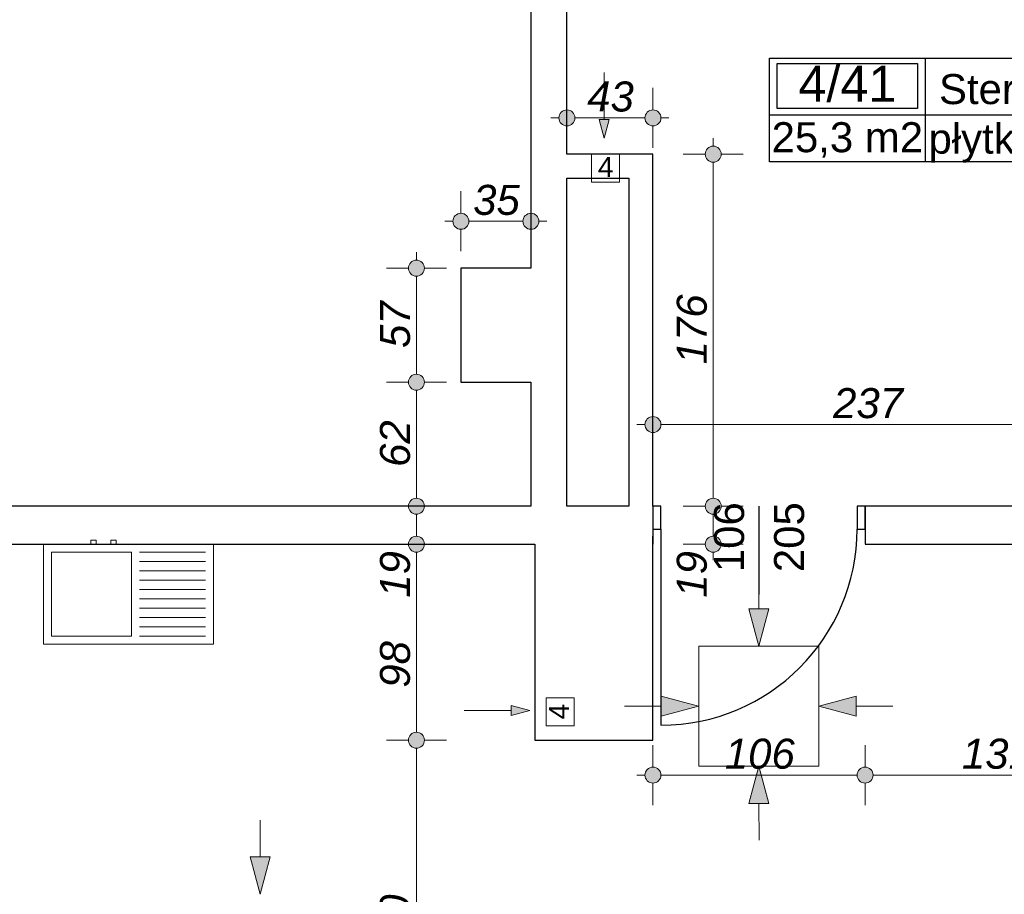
# Model space of a CAD drawing. Header units: millimetres. Extents: x -170998 to -45998, y 10557 to 52557.
# Tile 25 of 92: x -121353 to -116432, y 17689 to 22062. Entities that reach past the tile are written whole.
import ezdxf
from ezdxf.enums import TextEntityAlignment as Align

# ---------------------------------------------------------------- set-up
doc = ezdxf.new("R2010")
doc.units = ezdxf.units.MM
doc.header["$MEASUREMENT"] = 0
for name, color, linetype in [('Drzwi', 7, 'Continuous'), ('Linia', 7, 'Continuous'), ('Obiekt', 7, 'Continuous'), ('Strefa', 7, 'Continuous'), ('Słup', 7, 'Continuous'), ('Tekst', 7, 'Continuous'), ('Wymiary', 7, 'Continuous'), ('Ściana', 7, 'Continuous')]:
    doc.layers.add(name, color=color, linetype=linetype)
doc.styles.add('Arial', font='txt')
doc.dimstyles.new('GENERATED_STYLE__1', dxfattribs={"dimtxt": 150, "dimasz": 152, "dimexe": 0.18, "dimexo": 0, "dimgap": 0.09, "dimtad": 1, "dimtih": 1, "dimtoh": 1, "dimlfac": 0.1, "dimzin": 0, "dimdsep": 46, "dimtxsty": 'Arial', "dimblk": 'ARROWHEAD_11', "dimblk1": 'ARROWHEAD_11', "dimblk2": 'ARROWHEAD_11', "dimcen": 0.09, "dimclrd": 114, "dimclre": 114, "dimclrt": 114, "dimazin": 0, "dimtfac": 1, "dimtdec": 4, "dimtmove": 0, "dimatfit": 3, "dimfxl": 1, "dimtolj": 1, "dimtzin": 0, "dimarcsym": 0})
doc.dimstyles.new('GENERATED_STYLE__2', dxfattribs={"dimtxt": 150, "dimasz": 152, "dimexe": 0.18, "dimexo": 0, "dimgap": 0.09, "dimtad": 1, "dimlfac": 0.1, "dimzin": 0, "dimdsep": 46, "dimtxsty": 'Arial', "dimblk": 'ARROWHEAD_11', "dimblk1": 'ARROWHEAD_11', "dimblk2": 'ARROWHEAD_11', "dimcen": 0.09, "dimclrd": 114, "dimclre": 114, "dimclrt": 114, "dimazin": 0, "dimtfac": 1, "dimtdec": 4, "dimtmove": 0, "dimatfit": 3, "dimfxl": 1, "dimtolj": 1, "dimtzin": 0, "dimarcsym": 0})

# ---------------------------------------------------------------- blocks, each defined once
blk = doc.blocks.new('Sterylizacja_4_41_41', base_point=(-116826.9, 21586.1))
at = {"layer": 'Strefa'}
for p, q in [((-117605.9, 21869), (-115618.7, 21869)), ((-117605.9, 21350.4), (-117605.9, 21869)), ((-116826.9, 21869), (-116826.9, 21350.4)), ((-115618.7, 21869), (-115618.7, 21350.4)), ((-117567, 21843.1), (-116865.8, 21843.1)), ((-117567, 21616.8), (-117567, 21843.1)), ((-116865.8, 21843.1), (-116865.8, 21616.8)), ((-116865.8, 21616.8), (-117567, 21616.8)), ((-117605.9, 21586.1), (-115618.7, 21586.1)), ((-115618.7, 21350.4), (-117605.9, 21350.4))]:
    blk.add_line(p, q, dxfattribs=at)
at = {"layer": 'Strefa', "style": 'Arial'}
for tag, height, p in [('ROOM_NUMBER', 180, (-117216.4, 21741.1)), ('ROOM_NAME', 150, (-116222.8, 21714.5)), ('floor_f', 150, (-116222.8, 21467)), ('ROOM_CALC_AREA', 150, (-117216.4, 21474.1))]:
    blk.add_attdef(tag, text='', height=height, dxfattribs=at).set_placement(p, align=Align.MIDDLE_CENTER)
blk = doc.blocks.new('*D508')
at = {"layer": 'Wymiary', "linetype": 'Continuous', "lineweight": 13}
for points in [[(-118148, 18284.7), (-118151.1, 18300), (-118159.7, 18313), (-118172.7, 18321.7), (-118188, 18324.7), (-118203.3, 18321.7), (-118216.3, 18313), (-118225, 18300), (-118228, 18284.7), (-118225, 18269.4), (-118216.3, 18256.4), (-118203.3, 18247.8), (-118188, 18244.7), (-118172.7, 18247.8), (-118159.7, 18256.4), (-118151.1, 18269.4)], [(-117088, 18284.7), (-117091.1, 18300), (-117099.7, 18313), (-117112.7, 18321.7), (-117128, 18324.7), (-117143.3, 18321.7), (-117156.3, 18313), (-117165, 18300), (-117168, 18284.7), (-117165, 18269.4), (-117156.3, 18256.4), (-117143.3, 18247.8), (-117128, 18244.7), (-117112.7, 18247.8), (-117099.7, 18256.4), (-117091.1, 18269.4)]]:
    blk.add_hatch(color=114, dxfattribs=at).paths.add_polyline_path(points)
at = {"layer": 'Wymiary', "color": 114, "lineweight": 13}
for p, q in [((-118188, 18324.7), (-118188, 18434.7)), ((-117128, 18324.7), (-117128, 18434.7)), ((-118268, 18284.7), (-118228, 18284.7)), ((-118148, 18284.7), (-117168, 18284.7)), ((-118188, 18134.7), (-118188, 18244.7)), ((-117128, 18134.7), (-117128, 18244.7))]:
    blk.add_line(p, q, dxfattribs=at)
for centre in [(-118188, 18284.7), (-117128, 18284.7)]:
    blk.add_circle(centre, 40, dxfattribs=at)
at = {"layer": 'Wymiary', "color": 114, "lineweight": 13, "insert": (-117828.8, 18314.7), "char_height": 150, "attachment_point": 7, "style": 'Arial'}
blk.add_mtext('\\A1;{\\fArial|b0|i1|c238|p38;106}', dxfattribs=at)
blk = doc.blocks.new('ARROWHEAD_11')
at = {"color": 0, "linetype": 'Continuous', "lineweight": 0}
blk.add_line((0, 0), (-1, 0), dxfattribs=at)
at = {"color": 0, "linetype": 'Continuous', "lineweight": 0, "const_width": 0.25, "flags": 128}
blk.add_lwpolyline([(-0.125, 0, 1), (0.125, 0, 1)], format="xyb", close=True, dxfattribs=at)
blk = doc.blocks.new('*D509')
at = {"layer": 'Wymiary', "linetype": 'Continuous', "lineweight": 13}
for points in [[(-117088, 18284.7), (-117091.1, 18300), (-117099.7, 18313), (-117112.7, 18321.7), (-117128, 18324.7), (-117143.3, 18321.7), (-117156.3, 18313), (-117165, 18300), (-117168, 18284.7), (-117165, 18269.4), (-117156.3, 18256.4), (-117143.3, 18247.8), (-117128, 18244.7), (-117112.7, 18247.8), (-117099.7, 18256.4), (-117091.1, 18269.4)], [(-115778, 18284.7), (-115781.1, 18300), (-115789.7, 18313), (-115802.7, 18321.7), (-115818, 18324.7), (-115833.3, 18321.7), (-115846.3, 18313), (-115855, 18300), (-115858, 18284.7), (-115855, 18269.4), (-115846.3, 18256.4), (-115833.3, 18247.8), (-115818, 18244.7), (-115802.7, 18247.8), (-115789.7, 18256.4), (-115781.1, 18269.4)]]:
    blk.add_hatch(color=114, dxfattribs=at).paths.add_polyline_path(points)
at = {"layer": 'Wymiary', "color": 114, "lineweight": 13}
for p, q in [((-117128, 18324.7), (-117128, 18434.7)), ((-115818, 18324.7), (-115818, 18434.7)), ((-117088, 18284.7), (-115858, 18284.7)), ((-117128, 18134.7), (-117128, 18244.7)), ((-115818, 18134.7), (-115818, 18244.7))]:
    blk.add_line(p, q, dxfattribs=at)
for centre in [(-117128, 18284.7), (-115818, 18284.7)]:
    blk.add_circle(centre, 40, dxfattribs=at)
at = {"layer": 'Wymiary', "color": 114, "lineweight": 13, "insert": (-116643.8, 18314.7), "char_height": 150, "attachment_point": 7, "style": 'Arial'}
blk.add_mtext('\\A1;{\\fArial|b0|i1|c238|p38;131}', dxfattribs=at)
blk = doc.blocks.new('*D521')
at = {"layer": 'Wymiary', "linetype": 'Continuous', "lineweight": 13}
for points in [[(-118148, 20037.5), (-118151.1, 20052.9), (-118159.7, 20065.8), (-118172.7, 20074.5), (-118188, 20077.5), (-118203.3, 20074.5), (-118216.3, 20065.8), (-118225, 20052.9), (-118228, 20037.5), (-118225, 20022.2), (-118216.3, 20009.3), (-118203.3, 20000.6), (-118188, 19997.5), (-118172.7, 20000.6), (-118159.7, 20009.3), (-118151.1, 20022.2)], [(-115778, 20037.5), (-115781.1, 20052.9), (-115789.7, 20065.8), (-115802.7, 20074.5), (-115818, 20077.5), (-115833.3, 20074.5), (-115846.3, 20065.8), (-115855, 20052.9), (-115858, 20037.5), (-115855, 20022.2), (-115846.3, 20009.3), (-115833.3, 20000.6), (-115818, 19997.5), (-115802.7, 20000.6), (-115789.7, 20009.3), (-115781.1, 20022.2)]]:
    blk.add_hatch(color=114, dxfattribs=at).paths.add_polyline_path(points)
at = {"layer": 'Wymiary', "color": 114, "lineweight": 13}
for p, q in [((-118188, 20077.5), (-118188, 20187.5)), ((-115818, 20077.5), (-115818, 20187.5)), ((-118268, 20037.5), (-118228, 20037.5)), ((-118148, 20037.5), (-115858, 20037.5)), ((-118188, 19887.5), (-118188, 19997.5)), ((-115818, 19887.5), (-115818, 19997.5))]:
    blk.add_line(p, q, dxfattribs=at)
for centre in [(-118188, 20037.5), (-115818, 20037.5)]:
    blk.add_circle(centre, 40, dxfattribs=at)
at = {"layer": 'Wymiary', "color": 114, "lineweight": 13, "char_height": 150, "attachment_point": 7, "style": 'Arial'}
for s, insert in [('\\A1;{\\fArial|b0|i1|c238|p38;237}', (-117287.6, 20067.5)), ('\\A1;{\\fArial|b0|i1|c238|p38;12}', (-116085.7, 20067.5))]:
    blk.add_mtext(s, dxfattribs=dict(at, insert=insert))
blk = doc.blocks.new('*D571')
at = {"layer": 'Wymiary', "linetype": 'Continuous', "lineweight": 13}
for points in [[(-124801.7, 19439.3), (-124804.8, 19454.6), (-124813.4, 19467.6), (-124826.4, 19476.3), (-124841.7, 19479.3), (-124857, 19476.3), (-124870, 19467.6), (-124878.7, 19454.6), (-124881.7, 19439.3), (-124878.7, 19424), (-124870, 19411), (-124857, 19402.4), (-124841.7, 19399.3), (-124826.4, 19402.4), (-124813.4, 19411), (-124804.8, 19424)], [(-124801.7, 16399.3), (-124804.8, 16414.6), (-124813.4, 16427.6), (-124826.4, 16436.3), (-124841.7, 16439.3), (-124857, 16436.3), (-124870, 16427.6), (-124878.7, 16414.6), (-124881.7, 16399.3), (-124878.7, 16384), (-124870, 16371), (-124857, 16362.4), (-124841.7, 16359.3), (-124826.4, 16362.4), (-124813.4, 16371), (-124804.8, 16384)]]:
    blk.add_hatch(color=114, dxfattribs=at).paths.add_polyline_path(points)
at = {"layer": 'Wymiary', "color": 114, "lineweight": 13}
for p, q in [((-124881.7, 19439.3), (-124991.7, 19439.3)), ((-124841.7, 16439.3), (-124841.7, 19399.3)), ((-124691.7, 19439.3), (-124801.7, 19439.3)), ((-124881.7, 16399.3), (-124991.7, 16399.3)), ((-124691.7, 16399.3), (-124801.7, 16399.3)), ((-124841.7, 16319.3), (-124841.7, 16359.3))]:
    blk.add_line(p, q, dxfattribs=at)
for centre in [(-124841.7, 19439.3), (-124841.7, 16399.3)]:
    blk.add_circle(centre, 40, dxfattribs=at)
at = {"layer": 'Wymiary', "color": 114, "lineweight": 13, "char_height": 150, "attachment_point": 7, "rotation": 90, "style": 'Arial'}
for s, insert in [('\\A1;{\\fArial|b0|i1|c238|p38;19}', (-124871.7, 19171.7)), ('\\A1;{\\fArial|b0|i1|c238|p38;304}', (-124871.7, 17634.7))]:
    blk.add_mtext(s, dxfattribs=dict(at, insert=insert))
blk = doc.blocks.new('*D572')
at = {"layer": 'Wymiary', "linetype": 'Continuous', "lineweight": 13}
for points in [[(-124801.7, 19629.3), (-124804.8, 19644.6), (-124813.4, 19657.6), (-124826.4, 19666.3), (-124841.7, 19669.3), (-124857, 19666.3), (-124870, 19657.6), (-124878.7, 19644.6), (-124881.7, 19629.3), (-124878.7, 19614), (-124870, 19601), (-124857, 19592.4), (-124841.7, 19589.3), (-124826.4, 19592.4), (-124813.4, 19601), (-124804.8, 19614)], [(-124801.7, 19439.3), (-124804.8, 19454.6), (-124813.4, 19467.6), (-124826.4, 19476.3), (-124841.7, 19479.3), (-124857, 19476.3), (-124870, 19467.6), (-124878.7, 19454.6), (-124881.7, 19439.3), (-124878.7, 19424), (-124870, 19411), (-124857, 19402.4), (-124841.7, 19399.3), (-124826.4, 19402.4), (-124813.4, 19411), (-124804.8, 19424)]]:
    blk.add_hatch(color=114, dxfattribs=at).paths.add_polyline_path(points)
at = {"layer": 'Wymiary', "color": 114, "lineweight": 13}
for p, q in [((-124881.7, 19629.3), (-124991.7, 19629.3)), ((-124841.7, 19479.3), (-124841.7, 19589.3)), ((-124691.7, 19629.3), (-124801.7, 19629.3)), ((-124881.7, 19439.3), (-124991.7, 19439.3)), ((-124691.7, 19439.3), (-124801.7, 19439.3))]:
    blk.add_line(p, q, dxfattribs=at)
for centre in [(-124841.7, 19629.3), (-124841.7, 19439.3)]:
    blk.add_circle(centre, 40, dxfattribs=at)
blk = doc.blocks.new('*D573')
at = {"layer": 'Wymiary', "linetype": 'Continuous', "lineweight": 13}
for points in [[(-124801.7, 26209.3), (-124804.8, 26224.6), (-124813.4, 26237.6), (-124826.4, 26246.3), (-124841.7, 26249.3), (-124857, 26246.3), (-124870, 26237.6), (-124878.7, 26224.6), (-124881.7, 26209.3), (-124878.7, 26194), (-124870, 26181), (-124857, 26172.4), (-124841.7, 26169.3), (-124826.4, 26172.4), (-124813.4, 26181), (-124804.8, 26194)], [(-124801.7, 19629.3), (-124804.8, 19644.6), (-124813.4, 19657.6), (-124826.4, 19666.3), (-124841.7, 19669.3), (-124857, 19666.3), (-124870, 19657.6), (-124878.7, 19644.6), (-124881.7, 19629.3), (-124878.7, 19614), (-124870, 19601), (-124857, 19592.4), (-124841.7, 19589.3), (-124826.4, 19592.4), (-124813.4, 19601), (-124804.8, 19614)]]:
    blk.add_hatch(color=114, dxfattribs=at).paths.add_polyline_path(points)
at = {"layer": 'Wymiary', "color": 114, "lineweight": 13}
for p, q in [((-124881.7, 26209.3), (-124991.7, 26209.3)), ((-124691.7, 26209.3), (-124801.7, 26209.3)), ((-124841.7, 19669.3), (-124841.7, 26169.3)), ((-124881.7, 19629.3), (-124991.7, 19629.3)), ((-124691.7, 19629.3), (-124801.7, 19629.3))]:
    blk.add_line(p, q, dxfattribs=at)
for centre in [(-124841.7, 26209.3), (-124841.7, 19629.3)]:
    blk.add_circle(centre, 40, dxfattribs=at)
at = {"layer": 'Wymiary', "color": 114, "lineweight": 13, "char_height": 150, "attachment_point": 7, "rotation": 90, "style": 'Arial'}
for s, insert in [('\\A1;{\\fArial|b0|i1|c238|p38;23}', (-124871.7, 25941.7)), ('\\A1;{\\fArial|b0|i1|c238|p38;658}', (-124871.7, 22634.7))]:
    blk.add_mtext(s, dxfattribs=dict(at, insert=insert))
blk = doc.blocks.new('*D578')
at = {"layer": 'Wymiary', "linetype": 'Continuous', "lineweight": 13}
for points in [[(-119108, 21053.6), (-119111.1, 21068.9), (-119119.7, 21081.9), (-119132.7, 21090.6), (-119148, 21093.6), (-119163.3, 21090.6), (-119176.3, 21081.9), (-119185, 21068.9), (-119188, 21053.6), (-119185, 21038.3), (-119176.3, 21025.4), (-119163.3, 21016.7), (-119148, 21013.6), (-119132.7, 21016.7), (-119119.7, 21025.4), (-119111.1, 21038.3)], [(-118758, 21053.6), (-118761.1, 21068.9), (-118769.7, 21081.9), (-118782.7, 21090.6), (-118798, 21093.6), (-118813.3, 21090.6), (-118826.3, 21081.9), (-118835, 21068.9), (-118838, 21053.6), (-118835, 21038.3), (-118826.3, 21025.4), (-118813.3, 21016.7), (-118798, 21013.6), (-118782.7, 21016.7), (-118769.7, 21025.4), (-118761.1, 21038.3)]]:
    blk.add_hatch(color=114, dxfattribs=at).paths.add_polyline_path(points)
at = {"layer": 'Wymiary', "color": 114, "lineweight": 13}
for p, q in [((-119148, 21093.6), (-119148, 21203.6)), ((-118798, 21093.6), (-118798, 21203.6)), ((-119228, 21053.6), (-119188, 21053.6)), ((-119108, 21053.6), (-118838, 21053.6)), ((-118758, 21053.6), (-118718, 21053.6)), ((-119148, 20903.6), (-119148, 21013.6)), ((-118798, 20903.6), (-118798, 21013.6))]:
    blk.add_line(p, q, dxfattribs=at)
for centre in [(-119148, 21053.6), (-118798, 21053.6)]:
    blk.add_circle(centre, 40, dxfattribs=at)
at = {"layer": 'Wymiary', "color": 114, "lineweight": 13, "insert": (-119086.8, 21083.6), "char_height": 150, "attachment_point": 7, "style": 'Arial'}
blk.add_mtext('\\A1;{\\fArial|b0|i1|c238|p38;35}', dxfattribs=at)
blk = doc.blocks.new('*D579')
at = {"layer": 'Wymiary', "linetype": 'Continuous', "lineweight": 13}
for points in [[(-118578, 21570.5), (-118581.1, 21585.8), (-118589.7, 21598.8), (-118602.7, 21607.5), (-118618, 21610.5), (-118633.3, 21607.5), (-118646.3, 21598.8), (-118655, 21585.8), (-118658, 21570.5), (-118655, 21555.2), (-118646.3, 21542.2), (-118633.3, 21533.6), (-118618, 21530.5), (-118602.7, 21533.6), (-118589.7, 21542.2), (-118581.1, 21555.2)], [(-118148, 21570.5), (-118151.1, 21585.8), (-118159.7, 21598.8), (-118172.7, 21607.5), (-118188, 21610.5), (-118203.3, 21607.5), (-118216.3, 21598.8), (-118225, 21585.8), (-118228, 21570.5), (-118225, 21555.2), (-118216.3, 21542.2), (-118203.3, 21533.6), (-118188, 21530.5), (-118172.7, 21533.6), (-118159.7, 21542.2), (-118151.1, 21555.2)]]:
    blk.add_hatch(color=114, dxfattribs=at).paths.add_polyline_path(points)
at = {"layer": 'Wymiary', "color": 114, "lineweight": 13}
for p, q in [((-118618, 21610.5), (-118618, 21720.5)), ((-118188, 21610.5), (-118188, 21720.5)), ((-118698, 21570.5), (-118658, 21570.5)), ((-118578, 21570.5), (-118228, 21570.5)), ((-118148, 21570.5), (-118108, 21570.5)), ((-118618, 21420.5), (-118618, 21530.5)), ((-118188, 21420.5), (-118188, 21530.5))]:
    blk.add_line(p, q, dxfattribs=at)
for centre in [(-118618, 21570.5), (-118188, 21570.5)]:
    blk.add_circle(centre, 40, dxfattribs=at)
at = {"layer": 'Wymiary', "color": 114, "lineweight": 13, "insert": (-118516.8, 21600.5), "char_height": 150, "attachment_point": 7, "style": 'Arial'}
blk.add_mtext('\\A1;{\\fArial|b0|i1|c238|p38;43}', dxfattribs=at)
blk = doc.blocks.new('*D580')
at = {"layer": 'Wymiary', "linetype": 'Continuous', "lineweight": 13}
for points in [[(-117847, 19629.3), (-117850.1, 19644.6), (-117858.7, 19657.6), (-117871.7, 19666.3), (-117887, 19669.3), (-117902.3, 19666.3), (-117915.3, 19657.6), (-117924, 19644.6), (-117927, 19629.3), (-117924, 19614), (-117915.3, 19601), (-117902.3, 19592.4), (-117887, 19589.3), (-117871.7, 19592.4), (-117858.7, 19601), (-117850.1, 19614)], [(-117847, 19439.3), (-117850.1, 19454.6), (-117858.7, 19467.6), (-117871.7, 19476.3), (-117887, 19479.3), (-117902.3, 19476.3), (-117915.3, 19467.6), (-117924, 19454.6), (-117927, 19439.3), (-117924, 19424), (-117915.3, 19411), (-117902.3, 19402.4), (-117887, 19399.3), (-117871.7, 19402.4), (-117858.7, 19411), (-117850.1, 19424)]]:
    blk.add_hatch(color=114, dxfattribs=at).paths.add_polyline_path(points)
at = {"layer": 'Wymiary', "color": 114, "lineweight": 13}
for p, q in [((-117927, 19629.3), (-118037, 19629.3)), ((-117887, 19479.3), (-117887, 19589.3)), ((-117737, 19629.3), (-117847, 19629.3)), ((-117927, 19439.3), (-118037, 19439.3)), ((-117887, 19359.3), (-117887, 19399.3)), ((-117737, 19439.3), (-117847, 19439.3))]:
    blk.add_line(p, q, dxfattribs=at)
for centre in [(-117887, 19629.3), (-117887, 19439.3)]:
    blk.add_circle(centre, 40, dxfattribs=at)
at = {"layer": 'Wymiary', "color": 114, "lineweight": 13, "insert": (-117917, 19171.7), "char_height": 150, "attachment_point": 7, "rotation": 90, "style": 'Arial'}
blk.add_mtext('\\A1;{\\fArial|b0|i1|c238|p38;19}', dxfattribs=at)
blk = doc.blocks.new('*D581')
at = {"layer": 'Wymiary', "linetype": 'Continuous', "lineweight": 13}
for points in [[(-117847, 21389.3), (-117850.1, 21404.6), (-117858.7, 21417.6), (-117871.7, 21426.3), (-117887, 21429.3), (-117902.3, 21426.3), (-117915.3, 21417.6), (-117924, 21404.6), (-117927, 21389.3), (-117924, 21374), (-117915.3, 21361), (-117902.3, 21352.4), (-117887, 21349.3), (-117871.7, 21352.4), (-117858.7, 21361), (-117850.1, 21374)], [(-117847, 19629.3), (-117850.1, 19644.6), (-117858.7, 19657.6), (-117871.7, 19666.3), (-117887, 19669.3), (-117902.3, 19666.3), (-117915.3, 19657.6), (-117924, 19644.6), (-117927, 19629.3), (-117924, 19614), (-117915.3, 19601), (-117902.3, 19592.4), (-117887, 19589.3), (-117871.7, 19592.4), (-117858.7, 19601), (-117850.1, 19614)]]:
    blk.add_hatch(color=114, dxfattribs=at).paths.add_polyline_path(points)
at = {"layer": 'Wymiary', "color": 114, "lineweight": 13}
for p, q in [((-117887, 21429.3), (-117887, 21469.3)), ((-117927, 21389.3), (-118037, 21389.3)), ((-117737, 21389.3), (-117847, 21389.3)), ((-117887, 19669.3), (-117887, 21349.3)), ((-117927, 19629.3), (-118037, 19629.3)), ((-117737, 19629.3), (-117847, 19629.3))]:
    blk.add_line(p, q, dxfattribs=at)
for centre in [(-117887, 21389.3), (-117887, 19629.3)]:
    blk.add_circle(centre, 40, dxfattribs=at)
at = {"layer": 'Wymiary', "color": 114, "lineweight": 13, "insert": (-117917, 20338.6), "char_height": 150, "attachment_point": 7, "rotation": 90, "style": 'Arial'}
blk.add_mtext('\\A1;{\\fArial|b0|i1|c238|p38;176}', dxfattribs=at)
blk = doc.blocks.new('*D642')
at = {"layer": 'Wymiary', "linetype": 'Continuous', "lineweight": 13}
for points in [[(-119330.6, 18459.3), (-119333.6, 18474.6), (-119342.3, 18487.6), (-119355.3, 18496.3), (-119370.6, 18499.3), (-119385.9, 18496.3), (-119398.9, 18487.6), (-119407.5, 18474.6), (-119410.6, 18459.3), (-119407.5, 18444), (-119398.9, 18431), (-119385.9, 18422.4), (-119370.6, 18419.3), (-119355.3, 18422.4), (-119342.3, 18431), (-119333.6, 18444)], [(-119330.6, 16559.3), (-119333.6, 16574.6), (-119342.3, 16587.6), (-119355.3, 16596.3), (-119370.6, 16599.3), (-119385.9, 16596.3), (-119398.9, 16587.6), (-119407.5, 16574.6), (-119410.6, 16559.3), (-119407.5, 16544), (-119398.9, 16531), (-119385.9, 16522.4), (-119370.6, 16519.3), (-119355.3, 16522.4), (-119342.3, 16531), (-119333.6, 16544)]]:
    blk.add_hatch(color=114, dxfattribs=at).paths.add_polyline_path(points)
at = {"layer": 'Wymiary', "color": 114, "lineweight": 13}
for p, q in [((-119410.6, 18459.3), (-119520.6, 18459.3)), ((-119220.6, 18459.3), (-119330.6, 18459.3)), ((-119370.6, 16599.3), (-119370.6, 18419.3)), ((-119410.6, 16559.3), (-119520.6, 16559.3)), ((-119220.6, 16559.3), (-119330.6, 16559.3))]:
    blk.add_line(p, q, dxfattribs=at)
for centre in [(-119370.6, 18459.3), (-119370.6, 16559.3)]:
    blk.add_circle(centre, 40, dxfattribs=at)
at = {"layer": 'Wymiary', "color": 114, "lineweight": 13, "insert": (-119400.6, 17338.6), "char_height": 150, "attachment_point": 7, "rotation": 90, "style": 'Arial'}
blk.add_mtext('\\A1;{\\fArial|b0|i1|c238|p38;190}', dxfattribs=at)
blk = doc.blocks.new('*D643')
at = {"layer": 'Wymiary', "linetype": 'Continuous', "lineweight": 13}
for points in [[(-119330.6, 19439.3), (-119333.6, 19454.6), (-119342.3, 19467.6), (-119355.3, 19476.3), (-119370.6, 19479.3), (-119385.9, 19476.3), (-119398.9, 19467.6), (-119407.5, 19454.6), (-119410.6, 19439.3), (-119407.5, 19424), (-119398.9, 19411), (-119385.9, 19402.4), (-119370.6, 19399.3), (-119355.3, 19402.4), (-119342.3, 19411), (-119333.6, 19424)], [(-119330.6, 18459.3), (-119333.6, 18474.6), (-119342.3, 18487.6), (-119355.3, 18496.3), (-119370.6, 18499.3), (-119385.9, 18496.3), (-119398.9, 18487.6), (-119407.5, 18474.6), (-119410.6, 18459.3), (-119407.5, 18444), (-119398.9, 18431), (-119385.9, 18422.4), (-119370.6, 18419.3), (-119355.3, 18422.4), (-119342.3, 18431), (-119333.6, 18444)]]:
    blk.add_hatch(color=114, dxfattribs=at).paths.add_polyline_path(points)
at = {"layer": 'Wymiary', "color": 114, "lineweight": 13}
for p, q in [((-119410.6, 19439.3), (-119520.6, 19439.3)), ((-119370.6, 18499.3), (-119370.6, 19399.3)), ((-119220.6, 19439.3), (-119330.6, 19439.3)), ((-119410.6, 18459.3), (-119520.6, 18459.3)), ((-119220.6, 18459.3), (-119330.6, 18459.3))]:
    blk.add_line(p, q, dxfattribs=at)
for centre in [(-119370.6, 19439.3), (-119370.6, 18459.3)]:
    blk.add_circle(centre, 40, dxfattribs=at)
at = {"layer": 'Wymiary', "color": 114, "lineweight": 13, "char_height": 150, "attachment_point": 7, "rotation": 90, "style": 'Arial'}
for s, insert in [('\\A1;{\\fArial|b0|i1|c238|p38;19}', (-119400.6, 19171.7)), ('\\A1;{\\fArial|b0|i1|c238|p38;98}', (-119400.6, 18721.7))]:
    blk.add_mtext(s, dxfattribs=dict(at, insert=insert))
blk = doc.blocks.new('*D644')
at = {"layer": 'Wymiary', "linetype": 'Continuous', "lineweight": 13}
for points in [[(-119330.6, 19629.3), (-119333.6, 19644.6), (-119342.3, 19657.6), (-119355.3, 19666.3), (-119370.6, 19669.3), (-119385.9, 19666.3), (-119398.9, 19657.6), (-119407.5, 19644.6), (-119410.6, 19629.3), (-119407.5, 19614), (-119398.9, 19601), (-119385.9, 19592.4), (-119370.6, 19589.3), (-119355.3, 19592.4), (-119342.3, 19601), (-119333.6, 19614)], [(-119330.6, 19439.3), (-119333.6, 19454.6), (-119342.3, 19467.6), (-119355.3, 19476.3), (-119370.6, 19479.3), (-119385.9, 19476.3), (-119398.9, 19467.6), (-119407.5, 19454.6), (-119410.6, 19439.3), (-119407.5, 19424), (-119398.9, 19411), (-119385.9, 19402.4), (-119370.6, 19399.3), (-119355.3, 19402.4), (-119342.3, 19411), (-119333.6, 19424)]]:
    blk.add_hatch(color=114, dxfattribs=at).paths.add_polyline_path(points)
at = {"layer": 'Wymiary', "color": 114, "lineweight": 13}
for p, q in [((-119410.6, 19629.3), (-119520.6, 19629.3)), ((-119370.6, 19479.3), (-119370.6, 19589.3)), ((-119220.6, 19629.3), (-119330.6, 19629.3)), ((-119410.6, 19439.3), (-119520.6, 19439.3)), ((-119220.6, 19439.3), (-119330.6, 19439.3))]:
    blk.add_line(p, q, dxfattribs=at)
for centre in [(-119370.6, 19629.3), (-119370.6, 19439.3)]:
    blk.add_circle(centre, 40, dxfattribs=at)
blk = doc.blocks.new('*D645')
at = {"layer": 'Wymiary', "linetype": 'Continuous', "lineweight": 13}
for points in [[(-119330.6, 20249.3), (-119333.6, 20264.6), (-119342.3, 20277.6), (-119355.3, 20286.3), (-119370.6, 20289.3), (-119385.9, 20286.3), (-119398.9, 20277.6), (-119407.5, 20264.6), (-119410.6, 20249.3), (-119407.5, 20234), (-119398.9, 20221), (-119385.9, 20212.4), (-119370.6, 20209.3), (-119355.3, 20212.4), (-119342.3, 20221), (-119333.6, 20234)], [(-119330.6, 19629.3), (-119333.6, 19644.6), (-119342.3, 19657.6), (-119355.3, 19666.3), (-119370.6, 19669.3), (-119385.9, 19666.3), (-119398.9, 19657.6), (-119407.5, 19644.6), (-119410.6, 19629.3), (-119407.5, 19614), (-119398.9, 19601), (-119385.9, 19592.4), (-119370.6, 19589.3), (-119355.3, 19592.4), (-119342.3, 19601), (-119333.6, 19614)]]:
    blk.add_hatch(color=114, dxfattribs=at).paths.add_polyline_path(points)
at = {"layer": 'Wymiary', "color": 114, "lineweight": 13}
for p, q in [((-119410.6, 20249.3), (-119520.6, 20249.3)), ((-119220.6, 20249.3), (-119330.6, 20249.3)), ((-119370.6, 19669.3), (-119370.6, 20209.3)), ((-119410.6, 19629.3), (-119520.6, 19629.3)), ((-119220.6, 19629.3), (-119330.6, 19629.3))]:
    blk.add_line(p, q, dxfattribs=at)
for centre in [(-119370.6, 20249.3), (-119370.6, 19629.3)]:
    blk.add_circle(centre, 40, dxfattribs=at)
at = {"layer": 'Wymiary', "color": 114, "lineweight": 13, "insert": (-119400.6, 19825.5), "char_height": 150, "attachment_point": 7, "rotation": 90, "style": 'Arial'}
blk.add_mtext('\\A1;{\\fArial|b0|i1|c238|p38;62}', dxfattribs=at)
blk = doc.blocks.new('*D646')
at = {"layer": 'Wymiary', "linetype": 'Continuous', "lineweight": 13}
for points in [[(-119330.6, 20819.3), (-119333.6, 20834.6), (-119342.3, 20847.6), (-119355.3, 20856.3), (-119370.6, 20859.3), (-119385.9, 20856.3), (-119398.9, 20847.6), (-119407.5, 20834.6), (-119410.6, 20819.3), (-119407.5, 20804), (-119398.9, 20791), (-119385.9, 20782.4), (-119370.6, 20779.3), (-119355.3, 20782.4), (-119342.3, 20791), (-119333.6, 20804)], [(-119330.6, 20249.3), (-119333.6, 20264.6), (-119342.3, 20277.6), (-119355.3, 20286.3), (-119370.6, 20289.3), (-119385.9, 20286.3), (-119398.9, 20277.6), (-119407.5, 20264.6), (-119410.6, 20249.3), (-119407.5, 20234), (-119398.9, 20221), (-119385.9, 20212.4), (-119370.6, 20209.3), (-119355.3, 20212.4), (-119342.3, 20221), (-119333.6, 20234)]]:
    blk.add_hatch(color=114, dxfattribs=at).paths.add_polyline_path(points)
at = {"layer": 'Wymiary', "color": 114, "lineweight": 13}
for p, q in [((-119370.6, 20859.3), (-119370.6, 20899.3)), ((-119410.6, 20819.3), (-119520.6, 20819.3)), ((-119220.6, 20819.3), (-119330.6, 20819.3)), ((-119370.6, 20289.3), (-119370.6, 20779.3)), ((-119410.6, 20249.3), (-119520.6, 20249.3)), ((-119220.6, 20249.3), (-119330.6, 20249.3))]:
    blk.add_line(p, q, dxfattribs=at)
for centre in [(-119370.6, 20819.3), (-119370.6, 20249.3)]:
    blk.add_circle(centre, 40, dxfattribs=at)
at = {"layer": 'Wymiary', "color": 114, "lineweight": 13, "insert": (-119400.6, 20420.5), "char_height": 150, "attachment_point": 7, "rotation": 90, "style": 'Arial'}
blk.add_mtext('\\A1;{\\fArial|b0|i1|c238|p38;57}', dxfattribs=at)
blk = doc.blocks.new('*D717')
at = {"layer": 'Wymiary', "linetype": 'Continuous', "lineweight": 13}
for points in [[(-140218, 15152.7), (-140221.1, 15168.1), (-140229.7, 15181), (-140242.7, 15189.7), (-140258, 15192.7), (-140273.3, 15189.7), (-140286.3, 15181), (-140295, 15168.1), (-140298, 15152.7), (-140295, 15137.4), (-140286.3, 15124.5), (-140273.3, 15115.8), (-140258, 15112.7), (-140242.7, 15115.8), (-140229.7, 15124.5), (-140221.1, 15137.4)], [(-67518, 15152.7), (-67521, 15168.1), (-67529.7, 15181), (-67542.7, 15189.7), (-67558, 15192.7), (-67573.3, 15189.7), (-67586.3, 15181), (-67594.9, 15168.1), (-67598, 15152.7), (-67594.9, 15137.4), (-67586.3, 15124.5), (-67573.3, 15115.8), (-67558, 15112.7), (-67542.7, 15115.8), (-67529.7, 15124.5), (-67521, 15137.4)]]:
    blk.add_hatch(color=114, dxfattribs=at).paths.add_polyline_path(points)
at = {"layer": 'Wymiary', "color": 114, "lineweight": 13}
for p, q in [((-140258, 15192.7), (-140258, 15302.7)), ((-67558, 15192.7), (-67558, 15302.7)), ((-140338, 15152.7), (-140298, 15152.7)), ((-140258, 15002.7), (-140258, 15112.7)), ((-140218, 15152.7), (-67598, 15152.7)), ((-67558, 15002.7), (-67558, 15112.7)), ((-67518, 15152.7), (-67478, 15152.7))]:
    blk.add_line(p, q, dxfattribs=at)
for centre in [(-140258, 15152.7), (-67558, 15152.7)]:
    blk.add_circle(centre, 40, dxfattribs=at)
at = {"layer": 'Wymiary', "color": 114, "lineweight": 13, "insert": (-104307.1, 15182.7), "char_height": 150, "attachment_point": 7, "style": 'Arial'}
blk.add_mtext('\\A1;{\\fArial|b0|i1|c238|p38;7\xa0270,01}', dxfattribs=at)

msp = doc.modelspace()

# ---------------------------------------------------------------- hatches: boundary and pattern name
at = {"layer": 'Linia', "linetype": 'Continuous', "lineweight": 13}
for points in [[(-118432.421, 21469.955), (-118407.421, 21563.257), (-118457.421, 21563.257)], [(-117658.513, 18929.119), (-117608.264, 19115.655), (-117708.264, 19115.788)], [(-117959.713, 18629.12), (-118146.316, 18679.12), (-118146.316, 18579.12)], [(-117358.913, 18629.12), (-117172.311, 18579.12), (-117172.311, 18679.12)], [(-118803.269, 18608.01), (-118896.57, 18633.01), (-118896.57, 18583.01)], [(-117658.513, 18329.12), (-117708.264, 18142.451), (-117608.264, 18142.584)], [(-120151.507, 17689.012), (-120101.258, 17875.547), (-120201.258, 17875.681)]]:
    msp.add_hatch(color=150, dxfattribs=at).paths.add_polyline_path(points)

# ---------------------------------------------------------------- linework, layer by layer
at = {"layer": 'Drzwi'}
for p, q in [((-118148.019, 19629.32), (-118188.019, 19629.32)), ((-118188.019, 19629.32), (-118188.019, 19514.32)), ((-118188.019, 19629.32), (-118188.019, 19514.32)), ((-118148.019, 19514.32), (-118148.019, 19629.32)), ((-117128.019, 19629.32), (-117168.019, 19629.32)), ((-117168.019, 19629.32), (-117168.019, 19514.32)), ((-117128.019, 19514.32), (-117128.019, 19629.32)), ((-117128.019, 19629.32), (-117128.019, 19514.32)), ((-118188.019, 19514.32), (-118148.019, 19514.32)), ((-118148.019, 19514.32), (-118148.019, 18534.32)), ((-117168.019, 19514.32), (-117128.019, 19514.32))]:
    msp.add_line(p, q, dxfattribs=at)
msp.add_arc((-118148.019, 19514.32), 980, 270, 0, dxfattribs=at)
at = {"layer": 'Linia', "color": 150, "lineweight": 13}
for p, q in [((-118432.421, 21797.647), (-118432.421, 21563.257)), ((-118432.421, 21469.955), (-118457.421, 21563.257)), ((-118457.421, 21563.257), (-118407.421, 21563.257)), ((-118432.421, 21469.955), (-118407.421, 21563.257)), ((-118495.754, 21249.32), (-118495.754, 21389.32)), ((-118495.754, 21389.32), (-118355.754, 21389.32)), ((-118355.754, 21389.32), (-118355.754, 21249.32)), ((-118355.754, 21249.32), (-118495.754, 21249.32)), ((-117658.019, 19299.494), (-117658.264, 19115.722)), ((-117658.513, 18929.119), (-117708.264, 19115.788)), ((-117708.264, 19115.788), (-117608.264, 19115.655)), ((-117658.513, 18929.119), (-117608.264, 19115.655)), ((-117358.913, 18928.72), (-117958.913, 18928.72)), ((-117958.913, 18928.72), (-117958.913, 18329.52)), ((-117358.913, 18329.52), (-117358.913, 18928.72)), ((-118582.634, 18671.343), (-118722.634, 18671.343)), ((-118722.634, 18671.343), (-118722.634, 18531.343)), ((-118582.634, 18531.343), (-118582.634, 18671.343)), ((-117959.713, 18629.12), (-118146.316, 18679.12)), ((-118146.316, 18579.12), (-118146.316, 18679.12)), ((-117358.913, 18629.12), (-117172.311, 18679.12)), ((-117172.311, 18679.12), (-117172.311, 18579.12)), ((-119130.961, 18608.01), (-118896.57, 18608.01)), ((-118803.269, 18608.01), (-118896.57, 18633.01)), ((-118896.57, 18583.01), (-118896.57, 18633.01)), ((-118803.269, 18608.01), (-118896.57, 18583.01)), ((-118330.088, 18629.12), (-118146.316, 18629.12)), ((-117959.713, 18629.12), (-118146.316, 18579.12)), ((-117358.913, 18629.12), (-117172.311, 18579.12)), ((-116988.538, 18629.12), (-117172.311, 18629.12)), ((-118722.634, 18531.343), (-118582.634, 18531.343)), ((-117958.913, 18328.72), (-117358.913, 18328.72)), ((-117658.513, 18329.12), (-117708.264, 18142.451)), ((-117658.513, 18329.12), (-117608.264, 18142.584)), ((-117608.264, 18142.584), (-117708.264, 18142.451)), ((-117658.019, 17958.745), (-117658.264, 18142.518)), ((-120151.013, 18059.386), (-120151.258, 17875.614)), ((-120151.507, 17689.012), (-120201.258, 17875.681)), ((-120201.258, 17875.681), (-120101.258, 17875.547)), ((-120151.507, 17689.012), (-120101.258, 17875.547))]:
    msp.add_line(p, q, dxfattribs=at)
at = {"layer": 'Obiekt'}
msp.add_line((-117658.019, 19187.942), (-117658.019, 19629.32), dxfattribs=at)
at = {"layer": 'Obiekt', "color": 8, "lineweight": 5}
for p, q in [((-120971.362, 19459.32), (-120998.362, 19459.32)), ((-120998.362, 19459.32), (-120998.362, 19439.32)), ((-120971.362, 19439.32), (-120971.362, 19459.32)), ((-120871.362, 19459.32), (-120898.362, 19459.32)), ((-120898.362, 19459.32), (-120898.362, 19439.32)), ((-120871.362, 19439.32), (-120871.362, 19459.32)), ((-121234.862, 19439.32), (-121234.862, 18939.32)), ((-120809.862, 19439.32), (-121234.862, 19439.32)), ((-121194.862, 19399.32), (-121194.862, 18979.32)), ((-120994.862, 19399.32), (-121194.862, 19399.32)), ((-120998.362, 19439.32), (-120971.362, 19439.32)), ((-120794.862, 19399.32), (-120994.862, 19399.32)), ((-120898.362, 19439.32), (-120871.362, 19439.32)), ((-120384.862, 19439.32), (-120809.862, 19439.32)), ((-120794.862, 18979.32), (-120794.862, 19399.32)), ((-120754.862, 19399.32), (-120424.862, 19399.32)), ((-120384.862, 18939.32), (-120384.862, 19439.32)), ((-120754.862, 19352.654), (-120424.862, 19352.654)), ((-120754.862, 19305.987), (-120424.862, 19305.987)), ((-120754.862, 19259.32), (-120424.862, 19259.32)), ((-120754.862, 19212.654), (-120424.862, 19212.654)), ((-120754.862, 19165.987), (-120424.862, 19165.987)), ((-120754.862, 19119.32), (-120424.862, 19119.32)), ((-120754.862, 19072.654), (-120424.862, 19072.654)), ((-120754.862, 19025.987), (-120424.862, 19025.987)), ((-121194.862, 18979.32), (-120794.862, 18979.32)), ((-120754.862, 18979.32), (-120424.862, 18979.32)), ((-121234.862, 18939.32), (-120384.862, 18939.32))]:
    msp.add_line(p, q, dxfattribs=at)
at = {"layer": 'Słup'}
for p, q in [((-118798.019, 20819.32), (-119148.019, 20819.32)), ((-119148.019, 20819.32), (-119148.019, 20249.32)), ((-119148.019, 20249.32), (-118798.019, 20249.32)), ((-118188.019, 19439.32), (-118188.019, 19479.32)), ((-118778.019, 19439.32), (-118778.019, 18459.32)), ((-118188.019, 18459.32), (-118188.019, 19439.32)), ((-118778.019, 18459.32), (-118188.019, 18459.32))]:
    msp.add_line(p, q, dxfattribs=at)
at = {"layer": 'Ściana'}
for p, q in [((-118188.019, 19629.32), (-118188.019, 19514.32)), ((-117128.019, 19629.32), (-117128.019, 19514.32)), ((-118188.019, 19514.32), (-118188.019, 19439.32)), ((-117128.019, 19514.32), (-117128.019, 19439.32))]:
    msp.add_line(p, q, dxfattribs=at)
at = {"layer": 'Ściana', "flags": 128}
for points in [[(-118618.019, 21389.32), (-118618.019, 24229.32)], [(-118798.019, 24169.32), (-118798.019, 20819.32)], [(-118188.019, 21389.32), (-118618.019, 21389.32)], [(-118188.019, 19629.32), (-118188.019, 21389.32)], [(-118618.019, 19629.32), (-118618.019, 21269.32)], [(-118618.019, 21269.32), (-118308.019, 21269.32)], [(-118308.019, 21269.32), (-118308.019, 19629.32)], [(-118798.019, 20249.32), (-118798.019, 19629.32)], [(-118798.019, 19629.32), (-124078.019, 19629.32)], [(-118308.019, 19629.32), (-118618.019, 19629.32)], [(-115818.019, 19629.32), (-117128.019, 19629.32)], [(-123138.019, 19439.32), (-118778.019, 19439.32)], [(-117128.019, 19439.32), (-115818.019, 19439.32)]]:
    msp.add_lwpolyline(points, dxfattribs=at)

# ---------------------------------------------------------------- block references
at = {"layer": 'Strefa'}
ref = msp.add_blockref('Sterylizacja_4_41_41', (-116826.894, 21586.14), dxfattribs=at)
ref.add_attrib('ROOM_NAME', 'Sterylizacja', dxfattribs={"color": 7, "height": 150, "style": 'Arial'}).set_placement((-116222.81, 21714.54), align=Align.MIDDLE_CENTER)
ref.add_attrib('ROOM_NUMBER', '4/41', dxfattribs={"color": 7, "height": 180, "style": 'Arial'}).set_placement((-117216.414, 21741.087), align=Align.MIDDLE_CENTER)
ref.add_attrib('ROOM_CALC_AREA', '25,3 m2', dxfattribs={"color": 7, "height": 150, "style": 'Arial'}).set_placement((-117216.414, 21474.085), align=Align.MIDDLE_CENTER)
ref.add_attrib('floor_f', 'płytki ceram.', dxfattribs={"color": 7, "height": 150, "style": 'Arial'}).set_placement((-116222.81, 21467.04), align=Align.MIDDLE_CENTER)

# ---------------------------------------------------------------- texts
at = {"layer": 'Obiekt', "char_height": 150, "attachment_point": 7, "rotation": 90, "style": 'Arial'}
for s, insert in [('\\A1;{\\fArial|b0|i0|c238|p38;106}', (-117730.55, 19299.494)), ('\\A1;{\\fArial|b0|i0|c238|p38;205}', (-117430.55, 19299.494))]:
    msp.add_mtext(s, dxfattribs=dict(at, insert=insert))
at = {"layer": 'Tekst', "color": 150, "lineweight": 13, "insert": (-118463.697, 21325.035), "char_height": 100, "attachment_point": 4, "style": 'Arial'}
msp.add_mtext('\\A1;{\\fArial|b0|i0|c238|p38;4}', dxfattribs=at)
at = {"layer": 'Tekst', "color": 150, "lineweight": 13, "insert": (-118658.348, 18563.4), "char_height": 100, "attachment_point": 4, "rotation": 90, "style": 'Arial'}
msp.add_mtext('\\A1;{\\fArial|b0|i0|c238|p38;4}', dxfattribs=at)

# ---------------------------------------------------------------- dimensions: what is measured, and where the dimension line sits
at = {"layer": 'Wymiary', "color": 114, "lineweight": 13}
for base, p1, p2, picture, middle in [((-124841.721, 26209.32), (-120608.019, 19629.32), (-125358.019, 26209.32), '*D573', (-124946.721, 22805.491)), ((-117887.033, 21389.32), (-120608.019, 19629.32), (-118188.019, 21389.32), '*D581', (-117992.033, 20509.32)), ((-119370.571, 20819.32), (-119148.019, 20249.32), (-119148.019, 20819.32), '*D646', (-119475.571, 20534.32)), ((-119370.571, 20249.32), (-120608.019, 19629.32), (-119148.019, 20249.32), '*D645', (-119475.571, 19939.32)), ((-124841.721, 19629.32), (-120608.019, 19439.32), (-120608.019, 19629.32), '*D572', (-124946.721, 19285.491)), ((-117887.033, 19629.32), (-120608.019, 19439.32), (-120608.019, 19629.32), '*D580', (-117992.033, 19285.491)), ((-119370.571, 19629.32), (-120608.019, 19439.32), (-120608.019, 19629.32), '*D644', (-119475.571, 19285.491)), ((-124841.721, 19439.32), (-123328.019, 16399.32), (-120608.019, 19439.32), '*D571', (-124946.721, 17805.491)), ((-119370.571, 19439.32), (-118778.019, 18459.32), (-120608.019, 19439.32), '*D643', (-119475.571, 18835.491)), ((-119370.571, 18459.32), (-118708.019, 16559.32), (-118778.019, 18459.32), '*D642', (-119475.571, 17509.32))]:
    dim = msp.add_linear_dim(base=base, p1=p1, p2=p2, angle=90, dimstyle='GENERATED_STYLE__2', dxfattribs=at)
    dim.commit()
    dim.dimension.update_dxf_attribs({"geometry": picture, "text_midpoint": middle, "dimtype": 160, "text_rotation": 90})
for base, p1, p2, picture, middle in [((-118188.019, 21570.506), (-118618.019, 21389.32), (-118188.019, 21389.32), '*D579', (-118403.019, 21675.506)), ((-118798.019, 21053.642), (-119148.019, 20819.32), (-118798.019, 20819.32), '*D578', (-118973.019, 21158.642)), ((-67557.968, 15152.749), (-140258.019, 14639.32), (-67557.968, 20909.241), '*D717', (-103907.994, 15257.749)), ((-115818.019, 20037.55), (-118188.019, 20509.32), (-115818.019, 19624.32), '*D521', (-117116.848, 20142.55)), ((-117128.019, 18284.714), (-118188.019, 18459.32), (-117128.019, 19439.32), '*D508', (-117658.019, 18389.714)), ((-115818.019, 18284.714), (-117128.019, 19439.32), (-115818.019, 19439.32), '*D509', (-116473.019, 18389.714))]:
    dim = msp.add_linear_dim(base=base, p1=p1, p2=p2, dimstyle='GENERATED_STYLE__1', dxfattribs=at)
    dim.commit()
    dim.dimension.update_dxf_attribs({"geometry": picture, "text_midpoint": middle, "dimtype": 160})

doc.saveas('drawing.dxf')
